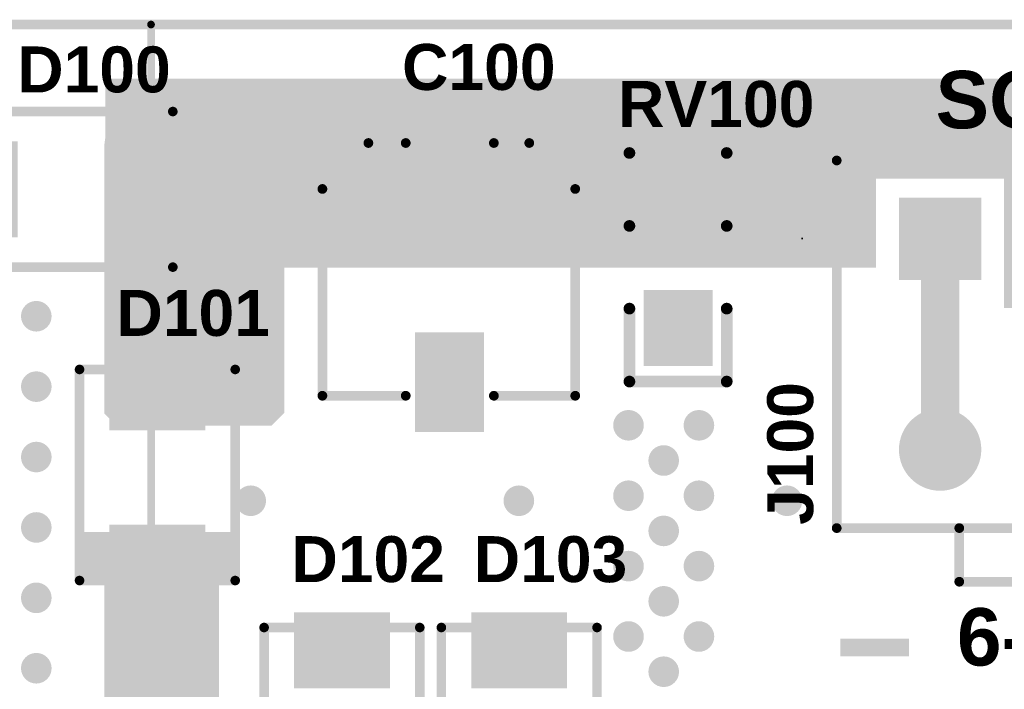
# Model space of a CAD drawing. Header units: inches. Extents: x -60 to 68, y -60 to 60.
# Tile 45 of 78: x -3 to 22, y 43 to 60. Entities that reach past the tile are written whole.
import ezdxf

# ---------------------------------------------------------------- set-up
doc = ezdxf.new("R2010")
doc.units = ezdxf.units.IN
for name, color, linetype in [('Bottom Copper', 5, 'Continuous'), ('Bottom Mask', 6, 'Continuous'), ('Keep-Out Layer', 6, 'Continuous'), ('Mechanical 10', 56, 'Continuous'), ('Multi-Layer', 9, 'Continuous'), ('Pad Holes', 156, 'Continuous'), ('PENTA', 56, 'Continuous'), ('Top Copper', 1, 'Continuous'), ('Top Mask', 216, 'Continuous'), ('Top Overlay', 2, 'Continuous'), ('Top Paste', 8, 'Continuous'), ('Via Holes', 16, 'Continuous')]:
    doc.layers.add(name, color=color, linetype=linetype)
doc.styles.add('Arial', font='txt', dxfattribs={"height": 0.2})
doc.styles.add('Arial_Bold', font='txt', dxfattribs={"height": 0.2})

# ---------------------------------------------------------------- blocks, each defined once
blk = doc.blocks.new('SMB_39')
at = {"layer": 'Top Copper'}
for points in [[(-3.11150254, 1.15000024), (-1.33350254, 1.15000024), (-1.33350254, -1.15000024), (-3.11150254, -1.15000024)], [(1.33349746, 1.15000024), (3.11149746, 1.15000024), (3.11149746, -1.15000024), (1.33349746, -1.15000024)]]:
    blk.add_hatch(color=1, dxfattribs=at).paths.add_polyline_path(points)
at = {"layer": 'Top Mask'}
for points in [[(-3.21310254, 1.25160024), (-1.23190254, 1.25160024), (-1.23190254, -1.25160024), (-3.21310254, -1.25160024)], [(1.23189746, 1.25160024), (3.21309746, 1.25160024), (3.21309746, -1.25160024), (1.23189746, -1.25160024)]]:
    blk.add_hatch(color=216, dxfattribs=at).paths.add_polyline_path(points)
at = {"layer": 'Top Overlay'}
blk.add_hatch(color=2, dxfattribs=at).paths.add_polyline_path([(1.42237714, -2.05758034), (2.74317714, -2.05758034), (2.74317714, 2.00641966), (1.42237714, 2.00641966)])
at = {"layer": 'Top Paste'}
for points in [[(-3.11150254, 1.15000024), (-1.33350254, 1.15000024), (-1.33350254, -1.15000024), (-3.11150254, -1.15000024)], [(1.33349746, 1.15000024), (3.11149746, 1.15000024), (3.11149746, -1.15000024), (1.33349746, -1.15000024)]]:
    blk.add_hatch(color=8, dxfattribs=at).paths.add_polyline_path(points)
at = {"layer": 'Top Overlay'}
for points in [[(-2.81940508, 2.03199746, 0.24998934, 0.24998934, 0), (2.69239746, 2.032, 0.24998934, 0.24998934, 0)], [(-2.81940508, -2.03199746, 0.2499868, 0.2499868, 0), (-2.81940508, 2.03199746, 0.2499868, 0.2499868, 0)], [(2.69239746, -2.032, 0.24998934, 0.24998934, 0), (2.69239746, 2.032, 0.24998934, 0.24998934, 0)], [(2.69239746, -2.032, 0.24998934, 0.24998934, 0), (-2.81940508, -2.03199746, 0.24998934, 0.24998934, 0)]]:
    blk.add_lwpolyline(points, format="xyseb", dxfattribs=at)
for points in [[(-2.88190178, 2.03199746, 0.1249934, 0.1249934, 1), (-2.75690838, 2.03199746, 0.1249934, 0.1249934, 1)], [(-2.88190178, 2.03199746, 0.1249934, 0.1249934, 1), (-2.75690838, 2.03199746, 0.1249934, 0.1249934, 1)], [(2.62990076, 2.032, 0.1249934, 0.1249934, 1), (2.75489416, 2.032, 0.1249934, 0.1249934, 1)], [(2.62990076, 2.032, 0.1249934, 0.1249934, 1), (2.75489416, 2.032, 0.1249934, 0.1249934, 1)], [(-2.88190178, -2.03199746, 0.1249934, 0.1249934, 1), (-2.75690838, -2.03199746, 0.1249934, 0.1249934, 1)], [(-2.88190178, -2.03199746, 0.1249934, 0.1249934, 1), (-2.75690838, -2.03199746, 0.1249934, 0.1249934, 1)], [(2.62990076, -2.032, 0.1249934, 0.1249934, 1), (2.75489416, -2.032, 0.1249934, 0.1249934, 1)], [(2.62990076, -2.032, 0.1249934, 0.1249934, 1), (2.75489416, -2.032, 0.1249934, 0.1249934, 1)]]:
    blk.add_lwpolyline(points, format="xyseb", close=True, dxfattribs=at)
blk = doc.blocks.new('SMB_68')
at = {"layer": 'Top Copper'}
for points in [[(-3.11150254, 1.15000024), (-1.33350254, 1.15000024), (-1.33350254, -1.15000024), (-3.11150254, -1.15000024)], [(1.33349746, 1.15000024), (3.11149746, 1.15000024), (3.11149746, -1.15000024), (1.33349746, -1.15000024)]]:
    blk.add_hatch(color=1, dxfattribs=at).paths.add_polyline_path(points)
at = {"layer": 'Top Mask'}
for points in [[(-3.21310254, 1.25160024), (-1.23190254, 1.25160024), (-1.23190254, -1.25160024), (-3.21310254, -1.25160024)], [(1.23189746, 1.25160024), (3.21309746, 1.25160024), (3.21309746, -1.25160024), (1.23189746, -1.25160024)]]:
    blk.add_hatch(color=216, dxfattribs=at).paths.add_polyline_path(points)
at = {"layer": 'Top Overlay'}
blk.add_hatch(color=2, dxfattribs=at).paths.add_polyline_path([(1.42242794, -2.05721966), (2.74322794, -2.05721966), (2.74322794, 2.00678034), (1.42242794, 2.00678034)])
at = {"layer": 'Top Paste'}
for points in [[(-3.11150254, 1.15000024), (-1.33350254, 1.15000024), (-1.33350254, -1.15000024), (-3.11150254, -1.15000024)], [(1.33349746, 1.15000024), (3.11149746, 1.15000024), (3.11149746, -1.15000024), (1.33349746, -1.15000024)]]:
    blk.add_hatch(color=8, dxfattribs=at).paths.add_polyline_path(points)
at = {"layer": 'Top Overlay'}
for points in [[(-2.81940508, 2.03199746, 0.24998934, 0.24998934, 0), (2.69239746, 2.032, 0.24998934, 0.24998934, 0)], [(-2.81940508, -2.03199746, 0.2499868, 0.2499868, 0), (-2.81940508, 2.03199746, 0.2499868, 0.2499868, 0)], [(2.69239746, -2.032, 0.24998934, 0.24998934, 0), (2.69239746, 2.032, 0.24998934, 0.24998934, 0)], [(2.69239746, -2.032, 0.24998934, 0.24998934, 0), (-2.81940508, -2.03199746, 0.24998934, 0.24998934, 0)]]:
    blk.add_lwpolyline(points, format="xyseb", dxfattribs=at)
for points in [[(-2.88190178, 2.03199746, 0.1249934, 0.1249934, 1), (-2.75690838, 2.03199746, 0.1249934, 0.1249934, 1)], [(-2.88190178, 2.03199746, 0.1249934, 0.1249934, 1), (-2.75690838, 2.03199746, 0.1249934, 0.1249934, 1)], [(2.62990076, 2.032, 0.1249934, 0.1249934, 1), (2.75489416, 2.032, 0.1249934, 0.1249934, 1)], [(2.62990076, 2.032, 0.1249934, 0.1249934, 1), (2.75489416, 2.032, 0.1249934, 0.1249934, 1)], [(-2.88190178, -2.03199746, 0.1249934, 0.1249934, 1), (-2.75690838, -2.03199746, 0.1249934, 0.1249934, 1)], [(-2.88190178, -2.03199746, 0.1249934, 0.1249934, 1), (-2.75690838, -2.03199746, 0.1249934, 0.1249934, 1)], [(2.62990076, -2.032, 0.1249934, 0.1249934, 1), (2.75489416, -2.032, 0.1249934, 0.1249934, 1)], [(2.62990076, -2.032, 0.1249934, 0.1249934, 1), (2.75489416, -2.032, 0.1249934, 0.1249934, 1)]]:
    blk.add_lwpolyline(points, format="xyseb", close=True, dxfattribs=at)
blk = doc.blocks.new('CONECTOR_4P_5_50___MOLEX_71')
at = {"layer": 'Bottom Copper'}
blk.add_hatch(color=5, dxfattribs=at).paths.add_polyline_path([(-3.17500127, 3.824999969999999), (-1.02500049, 3.824999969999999), (-1.02500049, 1.67499919), (-3.17500127, 1.67499919)])
h = blk.add_hatch(color=5, dxfattribs=at)
edge = h.paths.add_edge_path()
edge.add_arc((2.10000088, 2.74999958), 1.07499912, 0, 360)
h = blk.add_hatch(color=5, dxfattribs=at)
edge = h.paths.add_edge_path()
edge.add_arc((-2.10000088, -2.74999958), 1.07499912, 0, 360)
h = blk.add_hatch(color=5, dxfattribs=at)
edge = h.paths.add_edge_path()
edge.add_arc((2.10000088, -2.74999958), 1.07499912, 0, 360)
at = {"layer": 'Bottom Mask'}
blk.add_hatch(color=6, dxfattribs=at).paths.add_polyline_path([(-3.17500127, 3.824999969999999), (-1.02500049, 3.824999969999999), (-1.02500049, 1.67499919), (-3.17500127, 1.67499919)])
h = blk.add_hatch(color=6, dxfattribs=at)
edge = h.paths.add_edge_path()
edge.add_arc((2.10000088, 2.74999958), 1.07499912, 0, 360)
h = blk.add_hatch(color=6, dxfattribs=at)
edge = h.paths.add_edge_path()
edge.add_arc((-2.10000088, -2.74999958), 1.07499912, 0, 360)
h = blk.add_hatch(color=6, dxfattribs=at)
edge = h.paths.add_edge_path()
edge.add_arc((2.10000088, -2.74999958), 1.07499912, 0, 360)
at = {"layer": 'Multi-Layer'}
blk.add_hatch(color=9, dxfattribs=at).paths.add_polyline_path([(-3.17500127, 3.824999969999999), (-1.02500049, 3.824999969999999), (-1.02500049, 1.67499919), (-3.17500127, 1.67499919)])
h = blk.add_hatch(color=9, dxfattribs=at)
edge = h.paths.add_edge_path()
edge.add_arc((2.10000088, 2.74999958), 1.07499912, 0, 360)
h = blk.add_hatch(color=9, dxfattribs=at)
edge = h.paths.add_edge_path()
edge.add_arc((-2.10000088, -2.74999958), 1.07499912, 0, 360)
h = blk.add_hatch(color=9, dxfattribs=at)
edge = h.paths.add_edge_path()
edge.add_arc((2.10000088, -2.74999958), 1.07499912, 0, 360)
at = {"layer": 'Pad Holes'}
h = blk.add_hatch(color=7, dxfattribs=at)
edge = h.paths.add_edge_path()
edge.add_arc((-2.10000088, 2.74999958), 0.7499985, 0, 360)
h = blk.add_hatch(color=7, dxfattribs=at)
edge = h.paths.add_edge_path()
edge.add_arc((2.10000088, 2.74999958), 0.7499985, 0, 360)
h = blk.add_hatch(color=7, dxfattribs=at)
edge = h.paths.add_edge_path()
edge.add_arc((-2.10000088, -2.74999958), 0.7499985, 0, 360)
h = blk.add_hatch(color=7, dxfattribs=at)
edge = h.paths.add_edge_path()
edge.add_arc((2.10000088, -2.74999958), 0.7499985, 0, 360)
at = {"layer": 'Top Copper'}
blk.add_hatch(color=1, dxfattribs=at).paths.add_polyline_path([(-3.17500127, 3.824999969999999), (-1.02500049, 3.824999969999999), (-1.02500049, 1.67499919), (-3.17500127, 1.67499919)])
h = blk.add_hatch(color=1, dxfattribs=at)
edge = h.paths.add_edge_path()
edge.add_arc((2.10000088, 2.74999958), 1.07499912, 0, 360)
h = blk.add_hatch(color=1, dxfattribs=at)
edge = h.paths.add_edge_path()
edge.add_arc((-2.10000088, -2.74999958), 1.07499912, 0, 360)
h = blk.add_hatch(color=1, dxfattribs=at)
edge = h.paths.add_edge_path()
edge.add_arc((2.10000088, -2.74999958), 1.07499912, 0, 360)
at = {"layer": 'Top Mask'}
blk.add_hatch(color=216, dxfattribs=at).paths.add_polyline_path([(-3.17500127, 3.824999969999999), (-1.02500049, 3.824999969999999), (-1.02500049, 1.67499919), (-3.17500127, 1.67499919)])
h = blk.add_hatch(color=216, dxfattribs=at)
edge = h.paths.add_edge_path()
edge.add_arc((2.10000088, 2.74999958), 1.07499912, 0, 360)
h = blk.add_hatch(color=216, dxfattribs=at)
edge = h.paths.add_edge_path()
edge.add_arc((-2.10000088, -2.74999958), 1.07499912, 0, 360)
h = blk.add_hatch(color=216, dxfattribs=at)
edge = h.paths.add_edge_path()
edge.add_arc((2.10000088, -2.74999958), 1.07499912, 0, 360)
at = {"layer": 'Top Overlay'}
for points in [[(-4.800000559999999, -4.800000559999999, 0.254, 0.254, 0), (-4.800000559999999, 4.800000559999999, 0.254, 0.254, 0)], [(-4.800000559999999, 4.800000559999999, 0.254, 0.254, 0), (4.800000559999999, 4.800000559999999, 0.254, 0.254, 0)], [(4.800000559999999, -4.800000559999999, 0.254, 0.254, 0), (4.800000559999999, 4.800000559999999, 0.254, 0.254, 0)], [(-4.800000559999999, -4.800000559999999, 0.254, 0.254, 0), (4.800000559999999, -4.800000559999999, 0.254, 0.254, 0)], [(-1.59999934, -6.200000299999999, 0.254, 0.254, 0), (-1.59999934, -4.800000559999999, 0.254, 0.254, 0)], [(1.59999934, -6.200000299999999, 0.254, 0.254, 0), (1.59999934, -4.800000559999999, 0.254, 0.254, 0)], [(-1.59999934, -6.200000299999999, 0.254, 0.254, 0), (1.59999934, -6.200000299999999, 0.254, 0.254, 0)]]:
    blk.add_lwpolyline(points, format="xyseb", dxfattribs=at)
for points in [[(-4.863500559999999, 4.800000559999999, 0.127, 0.127, 1), (-4.73650056, 4.800000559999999, 0.127, 0.127, 1)], [(-4.863500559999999, 4.800000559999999, 0.127, 0.127, 1), (-4.73650056, 4.800000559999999, 0.127, 0.127, 1)], [(4.73650056, 4.800000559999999, 0.127, 0.127, 1), (4.863500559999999, 4.800000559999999, 0.127, 0.127, 1)], [(4.73650056, 4.800000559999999, 0.127, 0.127, 1), (4.863500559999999, 4.800000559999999, 0.127, 0.127, 1)], [(-4.863500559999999, -4.800000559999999, 0.127, 0.127, 1), (-4.73650056, -4.800000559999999, 0.127, 0.127, 1)], [(-4.863500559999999, -4.800000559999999, 0.127, 0.127, 1), (-4.73650056, -4.800000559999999, 0.127, 0.127, 1)], [(-1.66349934, -4.800000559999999, 0.127, 0.127, 1), (-1.53649934, -4.800000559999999, 0.127, 0.127, 1)], [(1.53649934, -4.800000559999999, 0.127, 0.127, 1), (1.66349934, -4.800000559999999, 0.127, 0.127, 1)], [(4.73650056, -4.800000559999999, 0.127, 0.127, 1), (4.863500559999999, -4.800000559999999, 0.127, 0.127, 1)], [(4.73650056, -4.800000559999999, 0.127, 0.127, 1), (4.863500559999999, -4.800000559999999, 0.127, 0.127, 1)], [(-1.66349934, -6.200000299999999, 0.127, 0.127, 1), (-1.53649934, -6.200000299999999, 0.127, 0.127, 1)], [(-1.66349934, -6.200000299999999, 0.127, 0.127, 1), (-1.53649934, -6.200000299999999, 0.127, 0.127, 1)], [(1.53649934, -6.200000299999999, 0.127, 0.127, 1), (1.66349934, -6.200000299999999, 0.127, 0.127, 1)], [(1.53649934, -6.200000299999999, 0.127, 0.127, 1), (1.66349934, -6.200000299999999, 0.127, 0.127, 1)]]:
    blk.add_lwpolyline(points, format="xyseb", close=True, dxfattribs=at)
at = {"layer": 'Mechanical 10', "style": 'Arial'}
blk.add_text('J100', height=1.00000054, rotation=360, dxfattribs=at).set_placement((0.0999998, -0.7000011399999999))
blk = doc.blocks.new('1206_95')
at = {"layer": 'Top Copper'}
for points in [[(-0.8636, 0.8253996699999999), (0.9143999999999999, 0.8253996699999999), (0.9143999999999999, -0.77459967), (-0.8636, -0.77459967)], [(2.3114, 0.8253996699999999), (4.089399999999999, 0.8253996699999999), (4.089399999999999, -0.77459967), (2.3114, -0.77459967)]]:
    blk.add_hatch(color=1, dxfattribs=at).paths.add_polyline_path(points)
at = {"layer": 'Top Mask'}
for points in [[(-0.9652, 0.92699967), (1.016, 0.92699967), (1.016, -0.87619967), (-0.9652, -0.87619967)], [(2.2098, 0.92699967), (4.191, 0.92699967), (4.191, -0.87619967), (2.2098, -0.87619967)]]:
    blk.add_hatch(color=216, dxfattribs=at).paths.add_polyline_path(points)
at = {"layer": 'Top Paste'}
for points in [[(-0.8636, 0.8253996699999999), (0.9143999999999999, 0.8253996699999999), (0.9143999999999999, -0.77459967), (-0.8636, -0.77459967)], [(2.3114, 0.8253996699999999), (4.089399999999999, 0.8253996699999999), (4.089399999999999, -0.77459967), (2.3114, -0.77459967)]]:
    blk.add_hatch(color=8, dxfattribs=at).paths.add_polyline_path(points)
at = {"layer": 'Top Overlay'}
for points in [[(-1.3716, -1.2446, 0.3048, 0.3048, 0), (-1.3716, 1.2954, 0.3048, 0.3048, 0)], [(0.5334, 1.2954, 0.3048, 0.3048, 0), (-1.3716, 1.2954, 0.3048, 0.3048, 0)], [(4.597399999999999, 1.2954, 0.3048, 0.3048, 0), (2.6924, 1.2954, 0.3048, 0.3048, 0)], [(4.597399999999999, -1.2446, 0.3048, 0.3048, 0), (4.597399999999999, 1.2954, 0.3048, 0.3048, 0)], [(0.5334, -1.2446, 0.3048, 0.3048, 0), (-1.3716, -1.2446, 0.3048, 0.3048, 0)], [(4.597399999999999, -1.2446, 0.3048, 0.3048, 0), (2.6924, -1.2446, 0.3048, 0.3048, 0)]]:
    blk.add_lwpolyline(points, format="xyseb", dxfattribs=at)
for points in [[(-1.4478, 1.2954, 0.1524, 0.1524, 1), (-1.2954, 1.2954, 0.1524, 0.1524, 1)], [(-1.4478, 1.2954, 0.1524, 0.1524, 1), (-1.2954, 1.2954, 0.1524, 0.1524, 1)], [(0.4571999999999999, 1.2954, 0.1524, 0.1524, 1), (0.6096, 1.2954, 0.1524, 0.1524, 1)], [(2.6162, 1.2954, 0.1524, 0.1524, 1), (2.7686, 1.2954, 0.1524, 0.1524, 1)], [(4.521199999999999, 1.2954, 0.1524, 0.1524, 1), (4.6736, 1.2954, 0.1524, 0.1524, 1)], [(4.521199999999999, 1.2954, 0.1524, 0.1524, 1), (4.6736, 1.2954, 0.1524, 0.1524, 1)], [(-1.4478, -1.2446, 0.1524, 0.1524, 1), (-1.2954, -1.2446, 0.1524, 0.1524, 1)], [(-1.4478, -1.2446, 0.1524, 0.1524, 1), (-1.2954, -1.2446, 0.1524, 0.1524, 1)], [(0.4571999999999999, -1.2446, 0.1524, 0.1524, 1), (0.6096, -1.2446, 0.1524, 0.1524, 1)], [(2.6162, -1.2446, 0.1524, 0.1524, 1), (2.7686, -1.2446, 0.1524, 0.1524, 1)], [(4.521199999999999, -1.2446, 0.1524, 0.1524, 1), (4.6736, -1.2446, 0.1524, 0.1524, 1)], [(4.521199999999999, -1.2446, 0.1524, 0.1524, 1), (4.6736, -1.2446, 0.1524, 0.1524, 1)]]:
    blk.add_lwpolyline(points, format="xyseb", close=True, dxfattribs=at)
blk = doc.blocks.new('SMB_113')
at = {"layer": 'Top Copper'}
for points in [[(-3.11149746, 1.15000024), (-1.33349746, 1.15000024), (-1.33349746, -1.15000024), (-3.11149746, -1.15000024)], [(1.33349746, 1.15000024), (3.11149746, 1.15000024), (3.11149746, -1.15000024), (1.33349746, -1.15000024)]]:
    blk.add_hatch(color=1, dxfattribs=at).paths.add_polyline_path(points)
at = {"layer": 'Top Mask'}
for points in [[(-3.21309746, 1.25160024), (-1.23189746, 1.25160024), (-1.23189746, -1.25160024), (-3.21309746, -1.25160024)], [(1.23189746, 1.25160024), (3.21309746, 1.25160024), (3.21309746, -1.25160024), (1.23189746, -1.25160024)]]:
    blk.add_hatch(color=216, dxfattribs=at).paths.add_polyline_path(points)
at = {"layer": 'Top Overlay'}
blk.add_hatch(color=2, dxfattribs=at).paths.add_polyline_path([(1.4223873, -2.05644242), (2.7431873, -2.05644242), (2.7431873, 2.00755758), (1.4223873, 2.00755758)])
at = {"layer": 'Top Paste'}
for points in [[(-3.11149746, 1.15000024), (-1.33349746, 1.15000024), (-1.33349746, -1.15000024), (-3.11149746, -1.15000024)], [(1.33349746, 1.15000024), (3.11149746, 1.15000024), (3.11149746, -1.15000024), (1.33349746, -1.15000024)]]:
    blk.add_hatch(color=8, dxfattribs=at).paths.add_polyline_path(points)
at = {"layer": 'Top Overlay'}
for points in [[(2.6924, 2.032, 0.24998934, 0.24998934, 0), (-2.8194, 2.032, 0.24998934, 0.24998934, 0)], [(-2.8194, -2.032, 0.2499868, 0.2499868, 0), (-2.8194, 2.032, 0.2499868, 0.2499868, 0)], [(2.6924, -2.032, 0.24998934, 0.24998934, 0), (2.6924, 2.032, 0.24998934, 0.24998934, 0)], [(2.6924, -2.032, 0.24998934, 0.24998934, 0), (-2.8194, -2.032, 0.24998934, 0.24998934, 0)]]:
    blk.add_lwpolyline(points, format="xyseb", dxfattribs=at)
for points in [[(-2.8818967, 2.032, 0.1249934, 0.1249934, 1), (-2.7569033, 2.032, 0.1249934, 0.1249934, 1)], [(-2.8818967, 2.032, 0.1249934, 0.1249934, 1), (-2.7569033, 2.032, 0.1249934, 0.1249934, 1)], [(2.6299033, 2.032, 0.1249934, 0.1249934, 1), (2.7548967, 2.032, 0.1249934, 0.1249934, 1)], [(2.6299033, 2.032, 0.1249934, 0.1249934, 1), (2.7548967, 2.032, 0.1249934, 0.1249934, 1)], [(-2.8818967, -2.032, 0.1249934, 0.1249934, 1), (-2.7569033, -2.032, 0.1249934, 0.1249934, 1)], [(-2.8818967, -2.032, 0.1249934, 0.1249934, 1), (-2.7569033, -2.032, 0.1249934, 0.1249934, 1)], [(2.6299033, -2.032, 0.1249934, 0.1249934, 1), (2.7548967, -2.032, 0.1249934, 0.1249934, 1)], [(2.6299033, -2.032, 0.1249934, 0.1249934, 1), (2.7548967, -2.032, 0.1249934, 0.1249934, 1)]]:
    blk.add_lwpolyline(points, format="xyseb", close=True, dxfattribs=at)
blk = doc.blocks.new('SMB_114')
at = {"layer": 'Top Copper'}
for points in [[(-3.11149746, 1.15000024), (-1.33349746, 1.15000024), (-1.33349746, -1.15000024), (-3.11149746, -1.15000024)], [(1.33349746, 1.15000024), (3.11149746, 1.15000024), (3.11149746, -1.15000024), (1.33349746, -1.15000024)]]:
    blk.add_hatch(color=1, dxfattribs=at).paths.add_polyline_path(points)
at = {"layer": 'Top Mask'}
for points in [[(-3.21309746, 1.25160024), (-1.23189746, 1.25160024), (-1.23189746, -1.25160024), (-3.21309746, -1.25160024)], [(1.23189746, 1.25160024), (3.21309746, 1.25160024), (3.21309746, -1.25160024), (1.23189746, -1.25160024)]]:
    blk.add_hatch(color=216, dxfattribs=at).paths.add_polyline_path(points)
at = {"layer": 'Top Overlay'}
blk.add_hatch(color=2, dxfattribs=at).paths.add_polyline_path([(1.42238476, -2.0582509), (2.74318476, -2.0582509), (2.74318476, 2.0057491), (1.42238476, 2.0057491)])
at = {"layer": 'Top Paste'}
for points in [[(-3.11149746, 1.15000024), (-1.33349746, 1.15000024), (-1.33349746, -1.15000024), (-3.11149746, -1.15000024)], [(1.33349746, 1.15000024), (3.11149746, 1.15000024), (3.11149746, -1.15000024), (1.33349746, -1.15000024)]]:
    blk.add_hatch(color=8, dxfattribs=at).paths.add_polyline_path(points)
at = {"layer": 'Top Overlay'}
for points in [[(2.6924, 2.032, 0.24998934, 0.24998934, 0), (-2.8194, 2.032, 0.24998934, 0.24998934, 0)], [(-2.8194, 2.032, 0.2499868, 0.2499868, 0), (-2.8194, -2.032, 0.2499868, 0.2499868, 0)], [(2.6924, 2.032, 0.24998934, 0.24998934, 0), (2.6924, -2.032, 0.24998934, 0.24998934, 0)], [(2.6924, -2.032, 0.24998934, 0.24998934, 0), (-2.8194, -2.032, 0.24998934, 0.24998934, 0)]]:
    blk.add_lwpolyline(points, format="xyseb", dxfattribs=at)
for points in [[(-2.8818967, 2.032, 0.1249934, 0.1249934, 1), (-2.7569033, 2.032, 0.1249934, 0.1249934, 1)], [(-2.8818967, 2.032, 0.1249934, 0.1249934, 1), (-2.7569033, 2.032, 0.1249934, 0.1249934, 1)], [(2.6299033, 2.032, 0.1249934, 0.1249934, 1), (2.7548967, 2.032, 0.1249934, 0.1249934, 1)], [(2.6299033, 2.032, 0.1249934, 0.1249934, 1), (2.7548967, 2.032, 0.1249934, 0.1249934, 1)], [(-2.8818967, -2.032, 0.1249934, 0.1249934, 1), (-2.7569033, -2.032, 0.1249934, 0.1249934, 1)], [(-2.8818967, -2.032, 0.1249934, 0.1249934, 1), (-2.7569033, -2.032, 0.1249934, 0.1249934, 1)], [(2.6299033, -2.032, 0.1249934, 0.1249934, 1), (2.7548967, -2.032, 0.1249934, 0.1249934, 1)], [(2.6299033, -2.032, 0.1249934, 0.1249934, 1), (2.7548967, -2.032, 0.1249934, 0.1249934, 1)]]:
    blk.add_lwpolyline(points, format="xyseb", close=True, dxfattribs=at)
blk = doc.blocks.new('CAPAE630X540_134')
at = {"layer": 'Top Copper'}
for points in [[(-1.69999914, 0.7999996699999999), (-1.69999914, -0.7999996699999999), (-4.099999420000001, -0.7999996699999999), (-4.099999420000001, 0.7999996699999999)], [(4.099999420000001, 0.7999996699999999), (4.099999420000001, -0.7999996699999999), (1.69999914, -0.7999996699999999), (1.69999914, 0.7999996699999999)]]:
    blk.add_hatch(color=1, dxfattribs=at).paths.add_polyline_path(points)
at = {"layer": 'Top Mask'}
for points in [[(-1.59839914, 0.9015996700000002), (-1.59839914, -0.9015996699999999), (-4.201599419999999, -0.9015996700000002), (-4.201599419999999, 0.9015996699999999)], [(4.201599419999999, 0.9015996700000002), (4.201599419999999, -0.9015996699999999), (1.59839914, -0.9015996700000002), (1.59839914, 0.9015996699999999)]]:
    blk.add_hatch(color=216, dxfattribs=at).paths.add_polyline_path(points)
at = {"layer": 'Top Paste'}
for points in [[(-3.79999748, 0.67499992), (-3.79999748, -0.67499992), (-2.00000108, -0.67499992), (-2.00000108, 0.67499992)], [(2.00000108, 0.67499992), (2.00000108, -0.67499992), (3.79999748, -0.67499992), (3.79999748, 0.67499992)]]:
    blk.add_hatch(color=8, dxfattribs=at).paths.add_polyline_path(points)
at = {"layer": 'Top Overlay'}
for points in [[(-3.2512, 3.31579982, 0.254, 0.254, 0), (2.14879936, 3.31579982, 0.254, 0.254, 0)], [(-3.2512, 3.31579982, 0.254, 0.254, 0), (-3.2512, 1.14000026, 0.254, 0.254, 0)], [(2.14879936, 3.31579982, 0.254, 0.254, 0), (3.3487995, 2.11579968, 0.254, 0.254, 0)], [(3.3487995, 2.11579968, 0.254, 0.254, 0), (3.3487995, 1.14000026, 0.254, 0.254, 0)], [(-3.2512, -1.16000022, 0.254, 0.254, 0), (-3.2512, -3.28419968, 0.254, 0.254, 0)], [(3.3487995, -1.16000022, 0.254, 0.254, 0), (3.3487995, -2.08419954, 0.254, 0.254, 0)], [(3.3487995, -2.08419954, 0.254, 0.254, 0), (2.14879936, -3.28419968, 0.254, 0.254, 0)], [(-3.2512, -3.28419968, 0.254, 0.254, 0), (2.14879936, -3.28419968, 0.254, 0.254, 0)]]:
    blk.add_lwpolyline(points, format="xyseb", dxfattribs=at)
for points in [[(-3.3147, 3.31579982, 0.127, 0.127, 1), (-3.1877, 3.31579982, 0.127, 0.127, 1)], [(-3.3147, 3.31579982, 0.127, 0.127, 1), (-3.1877, 3.31579982, 0.127, 0.127, 1)], [(2.08529936, 3.31579982, 0.127, 0.127, 1), (2.21229936, 3.31579982, 0.127, 0.127, 1)], [(2.08529936, 3.31579982, 0.127, 0.127, 1), (2.21229936, 3.31579982, 0.127, 0.127, 1)], [(3.2852995, 2.11579968, 0.127, 0.127, 1), (3.4122995, 2.11579968, 0.127, 0.127, 1)], [(3.2852995, 2.11579968, 0.127, 0.127, 1), (3.4122995, 2.11579968, 0.127, 0.127, 1)], [(-3.3147, 1.14000026, 0.127, 0.127, 1), (-3.1877, 1.14000026, 0.127, 0.127, 1)], [(3.2852995, 1.14000026, 0.127, 0.127, 1), (3.4122995, 1.14000026, 0.127, 0.127, 1)], [(-3.3147, -1.16000022, 0.127, 0.127, 1), (-3.1877, -1.16000022, 0.127, 0.127, 1)], [(3.2852995, -1.16000022, 0.127, 0.127, 1), (3.4122995, -1.16000022, 0.127, 0.127, 1)], [(3.2852995, -2.08419954, 0.127, 0.127, 1), (3.4122995, -2.08419954, 0.127, 0.127, 1)], [(3.2852995, -2.08419954, 0.127, 0.127, 1), (3.4122995, -2.08419954, 0.127, 0.127, 1)], [(-3.3147, -3.28419968, 0.127, 0.127, 1), (-3.1877, -3.28419968, 0.127, 0.127, 1)], [(-3.3147, -3.28419968, 0.127, 0.127, 1), (-3.1877, -3.28419968, 0.127, 0.127, 1)], [(2.08529936, -3.28419968, 0.127, 0.127, 1), (2.21229936, -3.28419968, 0.127, 0.127, 1)], [(2.08529936, -3.28419968, 0.127, 0.127, 1), (2.21229936, -3.28419968, 0.127, 0.127, 1)]]:
    blk.add_lwpolyline(points, format="xyseb", close=True, dxfattribs=at)

msp = doc.modelspace()

# ---------------------------------------------------------------- hatches: boundary and pattern name
at = {"layer": 'Bottom Copper'}
h = msp.add_hatch(color=5, dxfattribs=at)
edge = h.paths.add_edge_path()
edge.add_arc((-2.99580046, 52.38278829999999), 0.3999992, 0, 360)
h = msp.add_hatch(color=5, dxfattribs=at)
edge = h.paths.add_edge_path()
edge.add_arc((-2.99580046, 50.5443109), 0.3999992, 0, 360)
h = msp.add_hatch(color=5, dxfattribs=at)
edge = h.paths.add_edge_path()
edge.add_arc((12.46436166, 49.53441706), 0.3999992, 0, 360)
h = msp.add_hatch(color=5, dxfattribs=at)
edge = h.paths.add_edge_path()
edge.add_arc((14.30283906, 49.53441706), 0.3999992, 0, 360)
h = msp.add_hatch(color=5, dxfattribs=at)
edge = h.paths.add_edge_path()
edge.add_arc((-2.99580046, 48.7058335), 0.3999992, 0, 360)
h = msp.add_hatch(color=5, dxfattribs=at)
edge = h.paths.add_edge_path()
edge.add_arc((13.38360036, 48.61517835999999), 0.3999992, 0, 360)
h = msp.add_hatch(color=5, dxfattribs=at)
edge = h.paths.add_edge_path()
edge.add_arc((12.46436166, 47.69593966), 0.3999992, 0, 360)
h = msp.add_hatch(color=5, dxfattribs=at)
edge = h.paths.add_edge_path()
edge.add_arc((14.30283906, 47.69593966), 0.3999992, 0, 360)
h = msp.add_hatch(color=5, dxfattribs=at)
edge = h.paths.add_edge_path()
edge.add_arc((2.60201664, 47.56401968), 0.3999992, 0, 360)
h = msp.add_hatch(color=5, dxfattribs=at)
edge = h.paths.add_edge_path()
edge.add_arc((9.602017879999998, 47.56401968), 0.3999992, 0, 360)
h = msp.add_hatch(color=5, dxfattribs=at)
edge = h.paths.add_edge_path()
edge.add_arc((16.60201912, 47.56401968), 0.3999992, 0, 360)
h = msp.add_hatch(color=5, dxfattribs=at)
edge = h.paths.add_edge_path()
edge.add_arc((-2.99580046, 46.86735609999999), 0.3999992, 0, 360)
h = msp.add_hatch(color=5, dxfattribs=at)
edge = h.paths.add_edge_path()
edge.add_arc((13.38360036, 46.77670096), 0.3999992, 0, 360)
h = msp.add_hatch(color=5, dxfattribs=at)
edge = h.paths.add_edge_path()
edge.add_arc((12.46436166, 45.85746226), 0.3999992, 0, 360)
h = msp.add_hatch(color=5, dxfattribs=at)
edge = h.paths.add_edge_path()
edge.add_arc((14.30283906, 45.85746226), 0.3999992, 0, 360)
h = msp.add_hatch(color=5, dxfattribs=at)
edge = h.paths.add_edge_path()
edge.add_arc((-2.99580046, 45.02887869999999), 0.3999992, 0, 360)
h = msp.add_hatch(color=5, dxfattribs=at)
edge = h.paths.add_edge_path()
edge.add_arc((13.38360036, 44.93822356), 0.3999992, 0, 360)
h = msp.add_hatch(color=5, dxfattribs=at)
edge = h.paths.add_edge_path()
edge.add_arc((12.46436166, 44.01898486), 0.3999992, 0, 360)
h = msp.add_hatch(color=5, dxfattribs=at)
edge = h.paths.add_edge_path()
edge.add_arc((14.30283906, 44.01898486), 0.3999992, 0, 360)
h = msp.add_hatch(color=5, dxfattribs=at)
edge = h.paths.add_edge_path()
edge.add_arc((-2.99580046, 43.1904013), 0.3999992, 0, 360)
h = msp.add_hatch(color=5, dxfattribs=at)
edge = h.paths.add_edge_path()
edge.add_arc((13.38360036, 43.09974616), 0.3999992, 0, 360)
at = {"layer": 'Top Copper'}
h = msp.add_hatch(color=1, dxfattribs=at)
h.paths.add_polyline_path([(28.9544633, 52.600479), (25.18994454, 52.600479), (24.10501656, 52.60048154), (22.27156836, 52.60048154), (22.2698945, 55.97499854), (18.9300993, 55.97499854), (18.9300993, 53.64848554), (3.47810328, 53.64848554), (3.47810328, 51.51550276), (3.47810074, 49.85729932), (3.14430156, 49.52350014), (1.3984986, 49.52350014), (1.39849606, 49.52350268), (1.39419076, 49.51089666), (-0.8852001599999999, 49.51089666), (-1.21899934, 49.84469584), (-1.21899934, 51.50289928), (-1.1976989, 51.50289928), (-1.1976989, 58.58450056), (28.9544633, 58.58450056)])
h.paths.add_polyline_path([(25.29999766, 55.89419605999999), (25.29999766, 54.89999942), (26.2941943, 54.89999942), (26.26214712, 55.00564309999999), (26.11589646, 55.27925698), (25.91907948, 55.51908123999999), (25.67925521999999, 55.71589821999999), (25.40564134, 55.86214888)], flags=0)
h.paths.add_polyline_path([(24.29999966, 55.89419605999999), (24.19435598, 55.86214888), (23.9207421, 55.71589821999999), (23.68091784, 55.51908123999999), (23.48410086, 55.27925698), (23.3378502, 55.00564309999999), (23.30580302, 54.89999942), (24.29999966, 54.89999942)], flags=0)
h.paths.add_polyline_path([(26.2941943, 53.90000142), (25.29999766, 53.90000142), (25.29999766, 52.90580478), (25.40564134, 52.93785196), (25.67925521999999, 53.08410262), (25.91907948, 53.2809196), (26.11589646, 53.52074386), (26.26214712, 53.79435774)], flags=0)
h.paths.add_polyline_path([(24.29999966, 53.90000142), (23.30580302, 53.90000142), (23.3378502, 53.79435774), (23.48410086, 53.52074386), (23.68091784, 53.2809196), (23.9207421, 53.08410262), (24.19435598, 52.93785196), (24.29999966, 52.90580478)], flags=0)
h = msp.add_hatch(color=1, dxfattribs=at)
edge = h.paths.add_edge_path()
edge.add_arc((-2.99580046, 52.38278829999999), 0.3999992, 0, 360)
h = msp.add_hatch(color=1, dxfattribs=at)
edge = h.paths.add_edge_path()
edge.add_arc((-2.99580046, 50.5443109), 0.3999992, 0, 360)
h = msp.add_hatch(color=1, dxfattribs=at)
edge = h.paths.add_edge_path()
edge.add_arc((12.46436166, 49.53441706), 0.3999992, 0, 360)
h = msp.add_hatch(color=1, dxfattribs=at)
edge = h.paths.add_edge_path()
edge.add_arc((14.30283906, 49.53441706), 0.3999992, 0, 360)
h = msp.add_hatch(color=1, dxfattribs=at)
edge = h.paths.add_edge_path()
edge.add_arc((-2.99580046, 48.7058335), 0.3999992, 0, 360)
h = msp.add_hatch(color=1, dxfattribs=at)
edge = h.paths.add_edge_path()
edge.add_arc((13.38360036, 48.61517835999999), 0.3999992, 0, 360)
h = msp.add_hatch(color=1, dxfattribs=at)
edge = h.paths.add_edge_path()
edge.add_arc((12.46436166, 47.69593966), 0.3999992, 0, 360)
h = msp.add_hatch(color=1, dxfattribs=at)
edge = h.paths.add_edge_path()
edge.add_arc((14.30283906, 47.69593966), 0.3999992, 0, 360)
h = msp.add_hatch(color=1, dxfattribs=at)
edge = h.paths.add_edge_path()
edge.add_arc((2.60201664, 47.56401968), 0.3999992, 0, 360)
h = msp.add_hatch(color=1, dxfattribs=at)
edge = h.paths.add_edge_path()
edge.add_arc((9.602017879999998, 47.56401968), 0.3999992, 0, 360)
h = msp.add_hatch(color=1, dxfattribs=at)
edge = h.paths.add_edge_path()
edge.add_arc((16.60201912, 47.56401968), 0.3999992, 0, 360)
h = msp.add_hatch(color=1, dxfattribs=at)
edge = h.paths.add_edge_path()
edge.add_arc((-2.99580046, 46.86735609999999), 0.3999992, 0, 360)
h = msp.add_hatch(color=1, dxfattribs=at)
edge = h.paths.add_edge_path()
edge.add_arc((13.38360036, 46.77670096), 0.3999992, 0, 360)
h = msp.add_hatch(color=1, dxfattribs=at)
edge = h.paths.add_edge_path()
edge.add_arc((12.46436166, 45.85746226), 0.3999992, 0, 360)
h = msp.add_hatch(color=1, dxfattribs=at)
edge = h.paths.add_edge_path()
edge.add_arc((14.30283906, 45.85746226), 0.3999992, 0, 360)
h = msp.add_hatch(color=1, dxfattribs=at)
edge = h.paths.add_edge_path()
edge.add_arc((-2.99580046, 45.02887869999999), 0.3999992, 0, 360)
h = msp.add_hatch(color=1, dxfattribs=at)
edge = h.paths.add_edge_path()
edge.add_arc((13.38360036, 44.93822356), 0.3999992, 0, 360)
h = msp.add_hatch(color=1, dxfattribs=at)
edge = h.paths.add_edge_path()
edge.add_arc((12.46436166, 44.01898486), 0.3999992, 0, 360)
h = msp.add_hatch(color=1, dxfattribs=at)
edge = h.paths.add_edge_path()
edge.add_arc((14.30283906, 44.01898486), 0.3999992, 0, 360)
h = msp.add_hatch(color=1, dxfattribs=at)
edge = h.paths.add_edge_path()
edge.add_arc((-2.99580046, 43.1904013), 0.3999992, 0, 360)
h = msp.add_hatch(color=1, dxfattribs=at)
edge = h.paths.add_edge_path()
edge.add_arc((13.38360036, 43.09974616), 0.3999992, 0, 360)
at = {"layer": 'Top Overlay'}
for points in [[(17.99153374, 57.68373528), (19.78713086, 57.68373528), (19.78713086, 58.1442322), (17.99153374, 58.1442322)], [(17.99153374, 43.50370014), (19.78713086, 43.50370014), (19.78713086, 43.96419706), (17.99153374, 43.96419706)]]:
    msp.add_hatch(color=2, dxfattribs=at).paths.add_polyline_path(points)
at = {"layer": 'Via Holes'}
h = msp.add_hatch(color=7, dxfattribs=at)
edge = h.paths.add_edge_path()
edge.add_arc((-2.99580046, 52.38278829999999), 0.1999996, 0, 360)
h = msp.add_hatch(color=7, dxfattribs=at)
edge = h.paths.add_edge_path()
edge.add_arc((-2.99580046, 50.5443109), 0.1999996, 0, 360)
h = msp.add_hatch(color=7, dxfattribs=at)
edge = h.paths.add_edge_path()
edge.add_arc((12.46436166, 49.53441706), 0.1999996, 0, 360)
h = msp.add_hatch(color=7, dxfattribs=at)
edge = h.paths.add_edge_path()
edge.add_arc((14.30283906, 49.53441706), 0.1999996, 0, 360)
h = msp.add_hatch(color=7, dxfattribs=at)
edge = h.paths.add_edge_path()
edge.add_arc((-2.99580046, 48.7058335), 0.1999996, 0, 360)
h = msp.add_hatch(color=7, dxfattribs=at)
edge = h.paths.add_edge_path()
edge.add_arc((13.38360036, 48.61517835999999), 0.1999996, 0, 360)
h = msp.add_hatch(color=7, dxfattribs=at)
edge = h.paths.add_edge_path()
edge.add_arc((12.46436166, 47.69593966), 0.1999996, 0, 360)
h = msp.add_hatch(color=7, dxfattribs=at)
edge = h.paths.add_edge_path()
edge.add_arc((14.30283906, 47.69593966), 0.1999996, 0, 360)
h = msp.add_hatch(color=7, dxfattribs=at)
edge = h.paths.add_edge_path()
edge.add_arc((2.60201664, 47.56401968), 0.1999996, 0, 360)
h = msp.add_hatch(color=7, dxfattribs=at)
edge = h.paths.add_edge_path()
edge.add_arc((9.602017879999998, 47.56401968), 0.1999996, 0, 360)
h = msp.add_hatch(color=7, dxfattribs=at)
edge = h.paths.add_edge_path()
edge.add_arc((16.60201912, 47.56401968), 0.1999996, 0, 360)
h = msp.add_hatch(color=7, dxfattribs=at)
edge = h.paths.add_edge_path()
edge.add_arc((-2.99580046, 46.86735609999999), 0.1999996, 0, 360)
h = msp.add_hatch(color=7, dxfattribs=at)
edge = h.paths.add_edge_path()
edge.add_arc((13.38360036, 46.77670096), 0.1999996, 0, 360)
h = msp.add_hatch(color=7, dxfattribs=at)
edge = h.paths.add_edge_path()
edge.add_arc((12.46436166, 45.85746226), 0.1999996, 0, 360)
h = msp.add_hatch(color=7, dxfattribs=at)
edge = h.paths.add_edge_path()
edge.add_arc((14.30283906, 45.85746226), 0.1999996, 0, 360)
h = msp.add_hatch(color=7, dxfattribs=at)
edge = h.paths.add_edge_path()
edge.add_arc((-2.99580046, 45.02887869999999), 0.1999996, 0, 360)
h = msp.add_hatch(color=7, dxfattribs=at)
edge = h.paths.add_edge_path()
edge.add_arc((13.38360036, 44.93822356), 0.1999996, 0, 360)
h = msp.add_hatch(color=7, dxfattribs=at)
edge = h.paths.add_edge_path()
edge.add_arc((12.46436166, 44.01898486), 0.1999996, 0, 360)
h = msp.add_hatch(color=7, dxfattribs=at)
edge = h.paths.add_edge_path()
edge.add_arc((14.30283906, 44.01898486), 0.1999996, 0, 360)
h = msp.add_hatch(color=7, dxfattribs=at)
edge = h.paths.add_edge_path()
edge.add_arc((-2.99580046, 43.1904013), 0.1999996, 0, 360)
h = msp.add_hatch(color=7, dxfattribs=at)
edge = h.paths.add_edge_path()
edge.add_arc((13.38360036, 43.09974616), 0.1999996, 0, 360)

# ---------------------------------------------------------------- linework, layer by layer
at = {"layer": 'Keep-Out Layer'}
msp.add_lwpolyline([(-49.99999905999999, 59.99999684, 0.254, 0.254, 0), (49.99999905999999, 59.99999684, 0.254, 0.254, 0)], format="xyseb", dxfattribs=at)
at = {"layer": 'PENTA'}
for points in [[(-50.0000016, 59.99999684, 0.1999996, 0.1999996, 0), (49.99999905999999, 59.99999684, 0.1999996, 0.1999996, 0)], [(0, 5.08e-06, 0.1999996, 0.1999996, 0), (0, 59.99999684, 0.1999996, 0.1999996, 0)]]:
    msp.add_lwpolyline(points, format="xyseb", dxfattribs=at)
msp.add_lwpolyline([(-0.0499999, 59.99999684, 0.0999998, 0.0999998, 1), (0.0499999, 59.99999684, 0.0999998, 0.0999998, 1)], format="xyseb", close=True, dxfattribs=at)
at = {"layer": 'Top Copper'}
for points in [[(0.27809952, 50.99679919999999, 2.99999908, 2.99999908, 0), (0.27809952, 56.76112092, 2.99999908, 2.99999908, 0)], [(20.5999969, 48.90000126, 1.00000054, 1.00000054, 0), (20.5999969, 54.40000042, 1.00000054, 1.00000054, 0)], [(0.27809952, 39.45979916, 2.99999908, 2.99999908, 0), (0.27809952, 45.22719935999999, 2.99999908, 2.99999908, 0)]]:
    msp.add_lwpolyline(points, format="xyseb", dxfattribs=at)
for points in [[(-0.47189898, 56.76112092, 1.49999954, 1.49999954, 1), (1.02809802, 56.76112092, 1.49999954, 1.49999954, 1)], [(20.3499974, 54.40000042, 0.499999, 0.499999, 1), (20.8499964, 54.40000042, 0.499999, 0.499999, 1)], [(-0.47189898, 50.99679919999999, 1.49999954, 1.49999954, 1), (1.02809802, 50.99679919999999, 1.49999954, 1.49999954, 1)], [(20.3499974, 48.90000126, 0.499999, 0.499999, 1), (20.8499964, 48.90000126, 0.499999, 0.499999, 1)], [(-0.47189898, 45.22719935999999, 1.49999954, 1.49999954, 1), (1.02809802, 45.22719935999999, 1.49999954, 1.49999954, 1)]]:
    msp.add_lwpolyline(points, format="xyseb", close=True, dxfattribs=at)

# ---------------------------------------------------------------- block references
for name, p, rotation in [('SMB_114', (-2.2511004, 55.6965993), 180), ('CAPAE630X540_134', (7.789199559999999, 53.55779991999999), 90), ('1206_95', (13.73303324, 55.27428365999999), 270), ('SMB_113', (0.16480028, 48.17340124), 270), ('SMB_68', (4.98329966, 41.4344993), 270), ('SMB_39', (9.61090026, 41.4344993), 270)]:
    msp.add_blockref(name, p, dxfattribs=dict(rotation=rotation))
msp.add_blockref('CONECTOR_4P_5_50___MOLEX_71', (22.69999778, 51.65000083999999))

# ---------------------------------------------------------------- texts
at = {"layer": 'Top Overlay', "style": 'Arial_Bold'}
for s, height, p in [('D100', 1.20000014, (-3.4940875, 58.22764326)), ('C100', 1.20000014, (6.552399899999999, 58.29219736)), ('SOLAR', 1.49999954, (20.48050514, 57.28951458)), ('RV100', 1.20000014, (12.1911999, 57.32699735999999)), ('.', 0.1999996, (16.96132752, 54.38950767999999)), ('D101', 1.20000014, (-0.90414348, 51.86924347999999)), ('D102', 1.20000014, (3.66566196, 45.43974148)), ('D103', 1.20000014, (8.42477868, 45.43974148)), ('6-12V', 1.49999954, (21.03870824, 43.26008366))]:
    msp.add_text(s, height=height, dxfattribs=at).set_placement(p)
msp.add_text('J100', height=1.20000014, rotation=90, dxfattribs=at).set_placement((17.28538834, 46.9342216))

doc.saveas('drawing.dxf')
